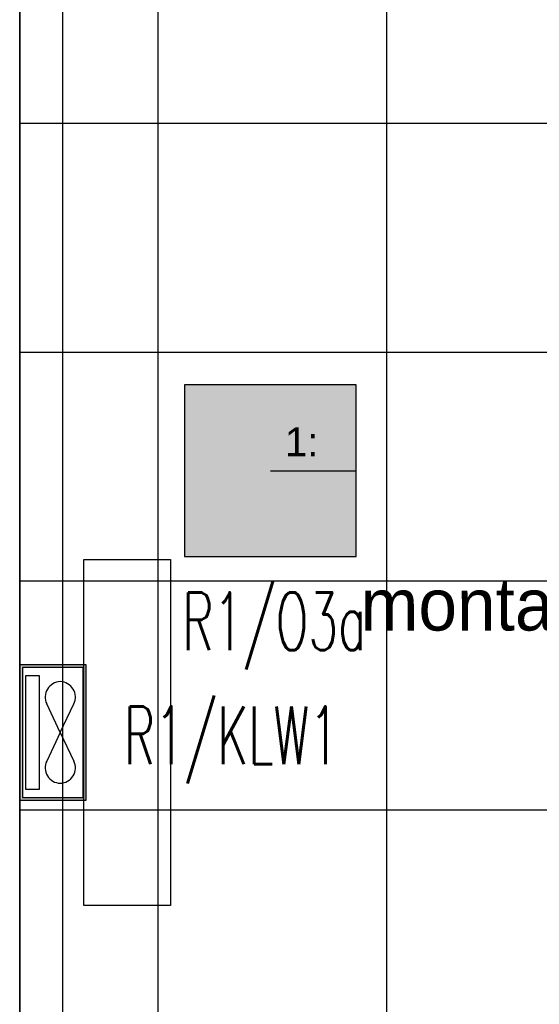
# Model space of a CAD drawing. Header units: millimetres. Extents: x -94648 to 68781, y -29623 to 11990.
# Tile 44 of 181: x -36586 to -36406, y -13374 to -13033. Entities that reach past the tile are written whole.
import ezdxf
from ezdxf.enums import TextEntityAlignment as Align

# ---------------------------------------------------------------- set-up
doc = ezdxf.new("R2010")
doc.units = ezdxf.units.MM
doc.linetypes.add('BUD', pattern=[0])
for name, color, linetype in [('-podklad', 8, 'Continuous'), ('HATCH', 204, 'Continuous'), ('rexp_Leuchten_Besch', 7, 'Continuous'), ('rexp_Oprawy', 7, 'Continuous')]:
    doc.layers.add(name, color=color, linetype=linetype)
for name, color, linetype, lineweight in [('6_TEXTS', 7, 'Continuous', 13), ('IE_ATRYBUTY_ BLOCK_1', 7, 'Continuous', 18), ('IE_ATRYBUTY_ BLOCK_2', 7, 'Continuous', 18), ('IE_oswietlenie_nr_obw', 51, 'Continuous', 20), ('IE_urzadzenia', 30, 'Continuous', 25)]:
    doc.layers.add(name, color=color, linetype=linetype, lineweight=lineweight)
doc.layers.add('Area', color=6, linetype='Continuous', lineweight=35, plot=False)
doc.styles.add('ROMANS', font='romans.shx', dxfattribs={"width": 0.75, "height": 10})
doc.styles.get("Standard").update_dxf_attribs({"font": 'arial.ttf'})
doc.styles.add('temp', font='tahoma.ttf', dxfattribs={"height": 12})
doc.linetypes.add('TRACKS', pattern='A,3.81,[130,ltypeshp.shx,S=6.35,R=0,X=0,Y=0],3.81', length=7.62)

# ---------------------------------------------------------------- blocks, each defined once
blk = doc.blocks.new('Goscim_parter')
at = {"layer": 'HATCH', "linetype": 'BUD'}
h = blk.add_hatch(dxfattribs=at)
h.set_pattern_fill('ANSI37', color=8, scale=25, angle=45)
h.set_pattern_definition([(90, (-45348.77, -1321.09), (-79.375, 0), []), (180, (-45348.77, -1321.09), (0, -79.375), [])])
h.paths.add_polyline_path([(-36586.06, -12833.74), (-36586.06, -14283.74), (-35303.06, -14283.74), (-35303.06, -12833.74)])
at = {"color": 8, "linetype": 'BUD'}
blk.add_line((-36586.06, -14283.74), (-36586.06, -12833.74), dxfattribs=at)
at = {"color": 8}
blk.add_lwpolyline([(-35711.42, -12769.39), (-36586.06, -12769.39), (-36586.06, -14034.18)], dxfattribs=at)
at = {"color": 8, "linetype": 'BUD'}
blk.add_lwpolyline([(-36563.8, -13219.83), (-36533.8, -13219.83), (-36533.8, -13339.83), (-36563.8, -13339.83)], close=True, dxfattribs=at)
at = {"layer": 'Area', "color": 8, "linetype": 'BUD'}
blk.add_lwpolyline([(-36586.06, -12833.74), (-35303.06, -12833.74), (-35303.06, -14283.74), (-36586.06, -14283.74)], close=True, dxfattribs=at)
at = {"layer": 'HATCH', "color": 8, "linetype": 'TRACKS', "ltscale": 2}
blk.add_lwpolyline([(-36571.06, -12405.74), (-35318.06, -12405.74), (-35318.06, -14268.74), (-36571.06, -14268.74)], close=True, dxfattribs=at)
at = {"layer": '6_TEXTS', "color": 8, "insert": (-36240.45, -13226.48), "char_height": 18, "width": 364.9326, "attachment_point": 3, "style": 'temp'}
blk.add_mtext('{\\fCentury Gothic|b0|i0|c238|p34;montaż klimatyzatora}', dxfattribs=at)
blk = doc.blocks.new('rexp_lib_5')
at = {"layer": 'rexp_Oprawy', "true_color": 0xffff00}
blk.add_hatch(color=2, dxfattribs=at).paths.add_polyline_path([(-0.2975, -0.2975), (0.2975, -0.2975), (0.2975, 0.2975), (-0.2975, 0.2975)])
at = {"layer": 'rexp_Oprawy', "color": 2, "true_color": 0xffff00}
blk.add_lwpolyline([(-0.2975, -0.2975), (0.2975, -0.2975), (0.2975, 0.2975), (-0.2975, 0.2975)], close=True, dxfattribs=at)
at = {"layer": 'rexp_Oprawy', "color": 7}
blk.add_lwpolyline([(-0.2975, -0.2975), (0.2975, -0.2975), (0.2975, 0.2975), (-0.2975, 0.2975)], close=True, dxfattribs=at)
blk.add_lwpolyline([(0, 0), (0.2975, 0)], dxfattribs=at)
at = {"layer": 'rexp_Leuchten_Besch', "flags": 8}
blk.add_attdef('Label', (0.05, 0.05), '', height=0.1, dxfattribs=at)
blk = doc.blocks.new('urzadzenie_klimatyzatorS')
h = blk.add_hatch(color=256)
h.paths.add_polyline_path([(-225, -10), (-225, -220), (225, -220), (225, -10)], flags=16)
h.paths.add_polyline_path([(-235, -230), (-235, 0), (235, 0), (235, -230)])
for q in [(-99, -93.7), (99, -93.7), (-99, -187.8), (99, -187.8)]:
    blk.add_line((0, -140.7), q)
for points in [[(-235, -230), (235, -230), (235, 0), (-235, 0)], [(-225, -220), (225, -220), (225, -10), (-225, -10)], [(197.3, -21.1), (197.3, -67.7), (-197.3, -67.7), (-197.3, -21.1)]]:
    blk.add_lwpolyline(points, close=True)
for centre, start, end in [((-122.2, -142.4), 64.5721, 178.2038), ((122.2, -142.4), 1.7962, 115.4279), ((-122.2, -139.1), 181.7962, 295.4279), ((122.2, -139.1), 244.5721, 358.2038)]:
    blk.add_arc(centre, 54, start, end)
at = {"layer": 'IE_ATRYBUTY_ BLOCK_1', "style": 'ROMANS', "width": 0.7, "flags": 8}
blk.add_attdef('TYP', text='', height=200, dxfattribs=at).set_placement((0, 25), align=Align.CENTER)
at = {"layer": 'IE_ATRYBUTY_ BLOCK_2', "style": 'ROMANS', "width": 0.6, "flags": 8}
for tag, p in [('OPIS1', (2.9, -405)), ('OPIS2', (2.9, -591))]:
    blk.add_attdef(tag, text='', height=150, dxfattribs=at).set_placement(p, align=Align.CENTER)

msp = doc.modelspace()

# ---------------------------------------------------------------- block references
at = {"layer": '-podklad'}
msp.add_blockref('Goscim_parter', (0, 0), dxfattribs=at)
at = {"layer": 'IE_urzadzenia', "xscale": 0.1, "yscale": 0.1, "zscale": 0.1, "rotation": 90}
msp.add_blockref('urzadzenie_klimatyzatorS', (-36586.05862, -13279.82648), dxfattribs=at)
at = {"layer": 'rexp_Oprawy'}
ref = msp.add_blockref('rexp_lib_5', (-36499.10651, -13189.0552, 450), dxfattribs=dict(at, xscale=100, yscale=100, zscale=100))
ref.add_attrib('Label', '1:', (-36494.10651, -13184.0552, 450), dxfattribs={"layer": 'rexp_Leuchten_Besch', "height": 10})

# ---------------------------------------------------------------- texts
at = {"layer": 'IE_oswietlenie_nr_obw', "style": 'ROMANS', "width": 0.6}
for s, p in [('R1/O3a', (-36529.67177, -13251.27782)), ('R1/KLW1', (-36549.97468, -13290.80166, 150))]:
    msp.add_text(s, height=20, dxfattribs=at).set_placement(p)

doc.saveas('drawing.dxf')
